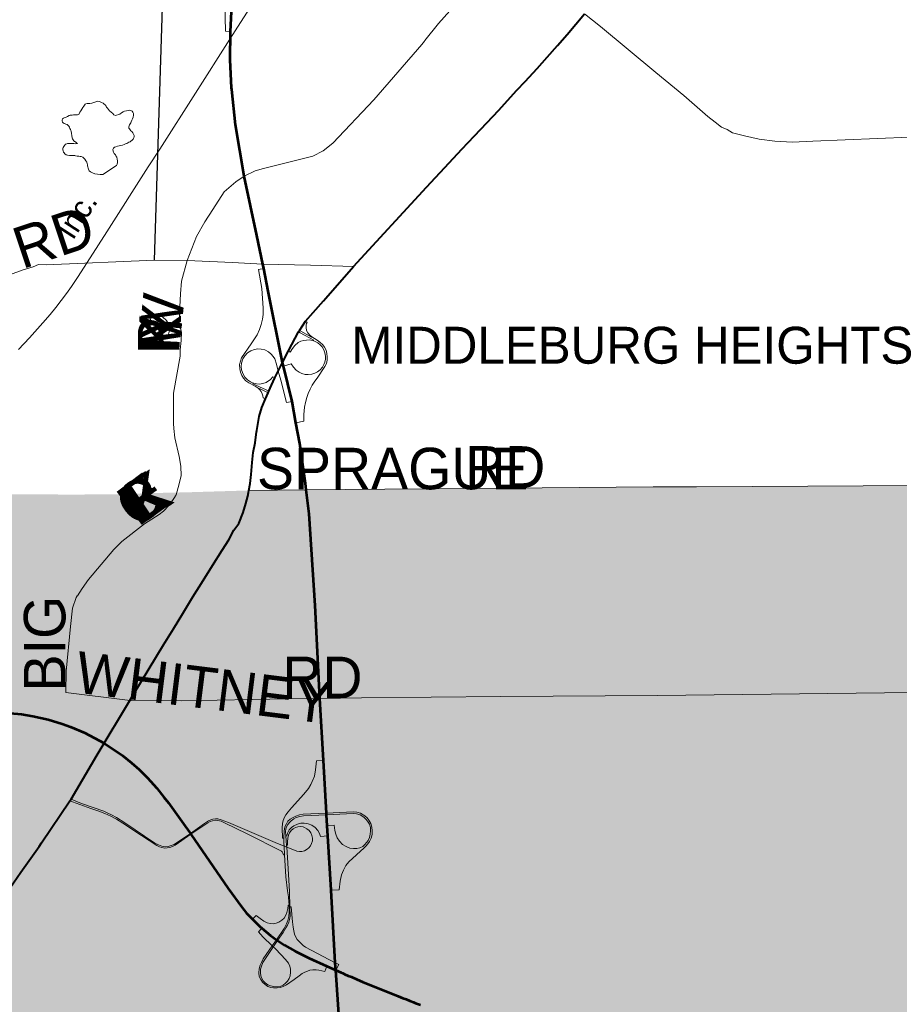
# Model space of a CAD drawing. Header units: feet. Extents: x 92 to 141.3, y -5 to 23.6.
# Tile 60 of 256: x 115.5 to 118, y -0.7 to 2.1. Entities that reach past the tile are written whole.
import ezdxf
from ezdxf.enums import TextEntityAlignment as Align

# ---------------------------------------------------------------- set-up
doc = ezdxf.new("R2010")
doc.units = ezdxf.units.FT
doc.header["$MEASUREMENT"] = 0
doc.linetypes.add('CUY - Design$0$DGN1', pattern=[2231.760665, 0, -2231.760665])
for name, color, linetype, lineweight in [('CUY - Design$0$GM_X_City_Street', 7, 'Continuous', 0), ('CUY - Design$0$GM_X_Corporation', 7, 'CUY - Design$0$DGN1', 13), ('CUY - Design$0$GM_X_Corporation_Text', 7, 'Continuous', 13), ('CUY - Design$0$GM_X_Interchange_Ramps', 1, 'Continuous', 13), ('CUY - Design$0$GM_X_Interstate_Route', 1, 'Continuous', 53), ('CUY - Design$0$GM_X_Minor_Lake', 5, 'Continuous', 0), ('CUY - Design$0$GM_X_Rail_Line', 7, 'Continuous', 13), ('CUY - Design$0$GM_X_Rail_Line_Text', 7, 'Continuous', 0), ('CUY - Design$0$GM_X_State_Route', 1, 'Continuous', 30), ('CUY - Design$0$GM_X_US_Route', 1, 'Continuous', 40)]:
    doc.layers.add(name, color=color, linetype=linetype, lineweight=lineweight)
doc.layers.add('CUY - Design$0$GM_X_US_Location', color=7, linetype='Continuous', lineweight=13, plot=False)
doc.layers.add('TX_X_20', color=7, linetype='Continuous')
doc.styles.add('CUY - Design$0$Styledgn030', font='dgn030.shx')

msp = doc.modelspace()

# ---------------------------------------------------------------- hatches: boundary and pattern name
at = {"layer": 'CUY - Design$0$GM_X_Corporation'}
msp.add_hatch(color=256, dxfattribs=at).paths.add_polyline_path([(118.1614, 0.7617), (118.1484, 0.1858), (118.1508, -0.3489), (118.1619, -1.2969), (118.1684, -1.9855), (118.1688, -2.0233), (118.1695, -2.0524), (118.1764, -3.718), (118.1941, -4.8195), (117.7071, -4.8211), (117.5993, -4.824), (117.4928, -4.8253), (117.4533, -4.8265), (116.9947, -4.8437), (116.9138, -4.8467), (116.7443, -4.853), (115.9242, -4.8833), (115.3752, -4.8987), (115.325, -4.9001), (115.1443, -4.904), (114.0745, -4.9232), (113.929, -4.926), (113.1598, -4.9446), (112.9474, -4.9487), (112.9503, -2.1475), (112.9673, 0.7212), (113.2075, 0.7217), (113.4765, 0.7234), (113.5724, 0.7239), (113.6214, 0.7242), (113.9821, 0.5043), (114.0427, 0.473), (114.114, 0.4411), (114.2284, 0.3925), (114.3337, 0.3479), (114.4594, 0.2916), (114.5672, 0.2458), (114.5678, 0.7225), (115.4684, 0.736), (115.653, 0.7355), (115.7629, 0.736), (115.8762, 0.7398), (115.9589, 0.7415), (116.138, 0.7469), (116.2982, 0.7484), (116.9559, 0.7539), (117.2652, 0.7567)])

# ---------------------------------------------------------------- linework, layer by layer
at = {"layer": 'CUY - Design$0$GM_X_City_Street', "flags": 128}
for points in [[(116.6292, 2.001), (116.6665, 2.0482), (116.7546, 2.1468), (116.8222, 2.2237), (116.8523, 2.2603)], [(117.0736, 2.0745), (117.1183, 2.0396), (117.2727, 1.9119), (117.273, 1.9116)], [(115.966, 1.3872), (115.966, 1.3872), (115.992, 1.4542), (116.016, 1.4954), (116.0379, 1.53), (116.0699, 1.5788), (116.1017, 1.6067), (116.1254, 1.623), (116.1558, 1.6376), (116.1787, 1.6437), (116.3167, 1.6781), (116.3454, 1.6934), (116.3722, 1.7145), (116.4869, 1.8355), (116.6201, 1.9895), (116.6275, 1.9989), (116.6292, 2.001)], [(117.273, 1.9116), (117.3511, 1.847), (117.4179, 1.789), (117.4377, 1.7735), (117.4555, 1.7592), (117.4712, 1.7524), (117.4865, 1.7438), (117.5195, 1.7351), (117.5607, 1.726), (117.604, 1.7202), (117.6538, 1.7173), (117.7101, 1.7199), (118.0712, 1.7353), (118.1551, 1.7402)], [(114.955, 1.4026), (114.9759, 1.3917), (115.0107, 1.3668), (115.0718, 1.3221), (115.0905, 1.3088), (115.1086, 1.3003), (115.1317, 1.2951), (115.1574, 1.291), (115.1792, 1.2853), (115.2216, 1.2755), (115.241, 1.2742), (115.258, 1.2768), (115.2795, 1.2844), (115.4146, 1.3276), (115.5093, 1.3615), (115.5368, 1.3704), (115.5515, 1.3768), (115.5734, 1.3753), (115.875, 1.389), (115.966, 1.3872), (116.0927, 1.3816)], [(115.933, 0.7311), (115.9355, 0.735), (115.9415, 0.7554), (115.9499, 0.7878), (115.9487, 0.8142), (115.944, 0.8416), (115.9324, 0.8939), (115.9289, 0.9198), (115.928, 0.9338), (115.9282, 0.9627), (115.9281, 1.018), (115.9466, 1.1213), (115.9464, 1.1387), (115.9495, 1.1643), (115.9506, 1.187), (115.9437, 1.2146), (115.946, 1.2588), (115.9476, 1.2952), (115.9509, 1.3299), (115.966, 1.3872)], [(116.0927, 1.3816), (116.1771, 1.3778), (116.3104, 1.3743)], [(116.3104, 1.3743), (116.4302, 1.3712)], [(116.1379, 0.7469), (116.2982, 0.7484), (116.9559, 0.7539), (117.2652, 0.7567), (117.3859, 0.7574)], [(117.3859, 0.7574), (118.1614, 0.7617)], [(115.6605, 0.4534), (115.6739, 0.4736), (115.691, 0.4984), (115.7623, 0.5824), (115.7843, 0.6043), (115.8473, 0.6537), (115.8882, 0.6801), (115.9007, 0.6894), (115.9151, 0.705), (115.9271, 0.7218), (115.9325, 0.7303), (115.933, 0.7311)], [(115.6278, 0.1842), (115.6295, 0.2432), (115.6415, 0.368), (115.6468, 0.4192), (115.6571, 0.4484), (115.6601, 0.4529), (115.6605, 0.4534)], [(115.6278, 0.1842), (115.8004, 0.1627)], [(115.8004, 0.1627), (115.8065, 0.1619), (115.9512, 0.161), (116.2461, 0.1659)], [(116.2461, 0.1659), (116.3359, 0.1674), (116.4526, 0.1687)], [(116.4526, 0.1687), (116.8411, 0.1732), (117.2776, 0.1757), (118.1484, 0.1858)]]:
    msp.add_lwpolyline(points, dxfattribs=at)
at = {"layer": 'CUY - Design$0$GM_X_Corporation', "flags": 128}
for points in [[(114.8655, 3.6341), (114.9021, 3.6337), (114.9152, 3.6385), (114.9362, 3.641), (116.3508, 3.6022), (117.0141, 3.585), (117.0126, 3.4513), (117.1482, 3.4507), (117.148, 3.5658), (117.5442, 3.563), (117.5444, 3.5746), (117.6231, 3.5716), (118.1587, 3.5586), (118.1571, 3.3663), (118.1533, 2.5871), (118.1541, 2.4404), (118.1544, 2.2714), (118.1551, 1.7402), (118.1614, 0.7617), (117.2652, 0.7567), (116.9559, 0.7539), (116.2982, 0.7484), (116.138, 0.7469), (115.9589, 0.7415), (115.8762, 0.7398), (115.7629, 0.736), (115.653, 0.7355), (115.4684, 0.736), (114.5678, 0.7225), (114.5076, 0.7233), (114.5058, 0.7922), (114.1865, 0.9024), (114.1665, 0.9743), (114.2336, 0.9749), (114.2335, 1.0104), (114.3389, 1.069), (114.5666, 1.0692), (114.5693, 1.1951), (114.6513, 1.2494), (114.6646, 1.2389), (114.6594, 1.2522), (114.7925, 1.3608), (114.7934, 1.407), (114.9247, 1.3595), (114.9532, 1.4099), (114.9535, 1.497), (115.113, 1.4961), (115.1154, 1.7409), (115.1772, 1.7431), (115.1777, 1.7914), (115.1456, 1.7905), (115.1472, 1.9812), (115.1805, 1.9838), (115.1805, 2.0098), (115.1052, 2.0103), (115.1043, 2.1217), (115.0227, 2.1237), (115.034, 2.357), (114.9913, 2.3583), (114.9913, 2.3591), (114.9989, 2.5607), (115.0032, 2.7119), (114.9508, 2.7129), (114.9518, 2.7286), (114.9188, 2.7283), (114.9178, 2.7366), (114.8391, 2.7391), (114.8432, 2.891), (114.5284, 2.8982), (114.5354, 3.3001), (114.8647, 3.6107), (114.8655, 3.6341)], [(118.1614, 0.7617), (118.1484, 0.1858), (118.1508, -0.3489), (118.1619, -1.2969), (118.1684, -1.9855), (118.1688, -2.0233), (118.1695, -2.0524), (118.1764, -3.718), (118.1941, -4.8195), (117.7071, -4.8211), (117.5993, -4.824), (117.4928, -4.8253), (117.4533, -4.8265), (116.9947, -4.8437), (116.9138, -4.8467), (116.7443, -4.853), (115.9242, -4.8833), (115.3752, -4.8987), (115.325, -4.9001), (115.1443, -4.904), (114.0745, -4.9232), (113.929, -4.926), (113.1598, -4.9446), (112.9474, -4.9487), (112.9503, -2.1475), (112.9673, 0.7212), (113.2075, 0.7217), (113.4765, 0.7234), (113.5724, 0.7239), (113.6214, 0.7242), (113.9821, 0.5043), (114.0427, 0.473), (114.114, 0.4411), (114.2284, 0.3925), (114.3337, 0.3479), (114.4594, 0.2916), (114.5672, 0.2458), (114.5678, 0.7225), (115.4684, 0.736), (115.653, 0.7355), (115.7629, 0.736), (115.8762, 0.7398), (115.9589, 0.7415), (116.138, 0.7469), (116.2982, 0.7484), (116.9559, 0.7539), (117.2652, 0.7567), (118.1614, 0.7617)]]:
    msp.add_lwpolyline(points, dxfattribs=at)
at = {"layer": 'CUY - Design$0$GM_X_Interchange_Ramps', "flags": 128}
for points in [[(116.0628, 2.3325), (116.0626, 2.321), (116.0653, 2.2583), (116.0701, 2.1407), (116.0729, 2.0266), (116.0875, 2.0261)], [(116.1797, 1.3654), (116.1654, 1.3623), (116.1748, 1.3095), (116.1783, 1.2547), (116.178, 1.2375), (116.1763, 1.2244), (116.1728, 1.2089), (116.1682, 1.1954), (116.1614, 1.1806), (116.145, 1.1551), (116.1181, 1.1166), (116.1146, 1.1076), (116.1126, 1.0979), (116.1128, 1.0858), (116.1147, 1.0767), (116.1187, 1.0671), (116.1237, 1.0594), (116.1298, 1.0528), (116.1381, 1.0466), (116.1557, 1.0376), (116.1641, 1.032), (116.1664, 1.0299), (116.1678, 1.0286), (116.1729, 1.0226), (116.1757, 1.0162), (116.1772, 1.0103), (116.1779, 1.0047), (116.1843, 1.002)], [(116.2696, 0.9357), (116.2911, 0.9398), (116.2914, 0.9581), (116.2935, 0.979), (116.2959, 0.9922), (116.2996, 1.006), (116.3037, 1.0174), (116.309, 1.0293), (116.3148, 1.04), (116.3219, 1.051), (116.3285, 1.0599), (116.3504, 1.0923), (116.3543, 1.1011), (116.3564, 1.1102), (116.357, 1.1191), (116.3559, 1.1289), (116.3534, 1.1374), (116.349, 1.1461), (116.3443, 1.1525), (116.3366, 1.16), (116.3284, 1.1653), (116.314, 1.1754), (116.3079, 1.1797), (116.3025, 1.1857), (116.2993, 1.1922), (116.2981, 1.2005), (116.298, 1.2079), (116.2991, 1.2117), (116.3006, 1.2149), (116.2961, 1.2183)], [(116.2766, 1.1885), (116.2814, 1.1859), (116.3195, 1.1656), (116.3189, 1.1637)], [(116.314, 1.1754), (116.3131, 1.1741), (116.2834, 1.1904), (116.2794, 1.1926)], [(116.2486, 1.1355), (116.2539, 1.1326), (116.2604, 1.1427), (116.2669, 1.1511), (116.2758, 1.1588), (116.2836, 1.1627), (116.2915, 1.1651), (116.2986, 1.1661), (116.3073, 1.1662), (116.3144, 1.1651), (116.3189, 1.1637), (116.3231, 1.1622), (116.3309, 1.1579), (116.3374, 1.1527), (116.3424, 1.1469), (116.3472, 1.1391), (116.3505, 1.13), (116.3519, 1.1212), (116.3517, 1.1129), (116.3501, 1.1046), (116.3474, 1.0974), (116.3433, 1.0904), (116.3372, 1.0833), (116.3296, 1.0773), (116.3219, 1.0733), (116.3137, 1.0708), (116.3034, 1.0697), (116.2952, 1.0701), (116.2858, 1.0725), (116.2781, 1.0764), (116.27, 1.0825), (116.2628, 1.09), (116.2564, 1.1001), (116.2349, 1.0932)], [(116.2109, 1.0606), (116.2047, 1.0635), (116.1986, 1.0564), (116.1868, 1.048), (116.1776, 1.0448), (116.1684, 1.0435), (116.1597, 1.0439), (116.152, 1.0455), (116.1503, 1.0462), (116.1426, 1.0494), (116.1345, 1.0549), (116.1275, 1.0622), (116.1222, 1.0706), (116.1181, 1.0827), (116.1171, 1.0922), (116.118, 1.1018), (116.1217, 1.1134), (116.1269, 1.1219), (116.1347, 1.1301), (116.1436, 1.1361), (116.1537, 1.1399), (116.1635, 1.1414), (116.173, 1.141), (116.183, 1.1385), (116.1931, 1.1334), (116.2008, 1.1271), (116.2063, 1.1206), (116.2104, 1.1135), (116.2152, 1.0988), (116.2204, 1.0796), (116.2271, 1.0543), (116.2432, 0.9916), (116.2587, 0.9947)], [(116.1937, 1.0236), (116.1867, 1.0269), (116.1494, 1.0441), (116.1503, 1.0462)], [(116.1664, 1.0299), (116.1678, 1.0314), (116.1848, 1.0227), (116.1918, 1.0191)], [(116.3461, -0.0056), (116.3271, -0.0068), (116.3241, -0.0315), (116.3212, -0.0492), (116.3152, -0.0639), (116.3114, -0.0724), (116.3046, -0.0832), (116.2915, -0.0997), (116.2576, -0.1372), (116.2478, -0.1485), (116.2412, -0.1572), (116.2376, -0.1638), (116.2342, -0.1723), (116.2322, -0.1807), (116.2312, -0.1936), (116.232, -0.2217), (116.236, -0.2216)], [(115.6397, -0.1182), (115.6469, -0.1206), (115.6976, -0.1392), (115.7203, -0.1471), (115.7366, -0.153), (115.7532, -0.1608), (115.7693, -0.169), (115.7873, -0.1803), (115.8388, -0.2145), (115.8815, -0.2421), (115.8893, -0.2461), (115.8958, -0.2481), (115.9039, -0.2494), (115.9104, -0.249), (115.918, -0.2477), (115.9252, -0.2451), (115.9325, -0.2412), (115.9769, -0.2111), (116.0239, -0.1791), (116.0303, -0.1757), (116.0369, -0.1732), (116.045, -0.1721), (116.0521, -0.1729), (116.0607, -0.1745), (116.0708, -0.179), (116.1336, -0.2102), (116.2289, -0.2581), (116.2311, -0.2602), (116.2329, -0.2636), (116.2345, -0.2688), (116.2378, -0.2686)], [(116.2435, -0.242), (116.2461, -0.2417), (116.2457, -0.2322), (116.2466, -0.222), (116.2487, -0.2138), (116.2519, -0.2069), (116.2565, -0.2007), (116.2616, -0.1961), (116.2682, -0.1924), (116.2752, -0.1904), (116.2835, -0.1899), (116.2896, -0.1906), (116.2933, -0.1922), (116.2998, -0.1958), (116.306, -0.2008), (116.3109, -0.2073), (116.3141, -0.2147), (116.3156, -0.222), (116.3155, -0.2291), (116.3132, -0.2371), (116.3098, -0.2434), (116.3057, -0.2485), (116.3007, -0.2528), (116.2936, -0.2568), (116.2861, -0.259), (116.2798, -0.2594), (116.2721, -0.2578), (116.2651, -0.2557), (116.2439, -0.2469), (116.2365, -0.2438), (116.2121, -0.2337), (116.0815, -0.1786), (116.061, -0.1705), (116.0514, -0.168), (116.0451, -0.1678), (116.0381, -0.169), (116.0319, -0.1712), (116.0257, -0.1741), (116.0203, -0.1772), (116.0145, -0.1813), (115.9752, -0.2086), (115.9577, -0.2207), (115.9426, -0.2316), (115.9305, -0.2392), (115.9219, -0.2427), (115.9134, -0.2455), (115.9049, -0.246), (115.8956, -0.2444), (115.886, -0.2409), (115.8762, -0.2356), (115.7922, -0.1792), (115.7695, -0.1639), (115.7553, -0.1569), (115.7455, -0.1519), (115.7337, -0.1471), (115.6714, -0.1249), (115.6496, -0.1165), (115.6426, -0.1135)], [(116.1744, -0.4728), (116.1649, -0.483), (116.1772, -0.497), (116.2034, -0.5219), (116.2137, -0.5316), (116.2406, -0.5598), (116.2486, -0.5699), (116.2526, -0.5786), (116.2544, -0.5866), (116.2547, -0.5956), (116.2536, -0.6053), (116.2507, -0.6131), (116.2461, -0.6204), (116.2408, -0.6264), (116.2343, -0.6316), (116.2253, -0.635), (116.2172, -0.6358), (116.2083, -0.6357), (116.1989, -0.6337), (116.191, -0.6302), (116.1835, -0.625), (116.1781, -0.619), (116.174, -0.6112), (116.1714, -0.6054), (116.1707, -0.597), (116.1712, -0.5867), (116.1735, -0.5782), (116.1777, -0.5684), (116.2184, -0.5073), (116.2335, -0.4847), (116.2417, -0.4719), (116.2458, -0.4642), (116.2495, -0.4561), (116.2519, -0.4483), (116.2538, -0.4394), (116.2529, -0.4137), (116.2515, -0.3705), (116.2461, -0.2754), (116.2439, -0.2469), (116.2435, -0.242), (116.2425, -0.2292), (116.2417, -0.2158), (116.2409, -0.2027), (116.2414, -0.1968), (116.2427, -0.192), (116.2472, -0.1837), (116.2521, -0.1772), (116.2564, -0.1732), (116.2633, -0.1685), (116.2704, -0.1648), (116.2806, -0.1613), (116.2907, -0.1597), (116.355, -0.1568), (116.4295, -0.1535), (116.4382, -0.154), (116.4485, -0.1567), (116.4591, -0.1633), (116.4648, -0.1686), (116.4694, -0.1745), (116.4746, -0.1832), (116.477, -0.1923), (116.4776, -0.2016), (116.4769, -0.2112), (116.4747, -0.2204), (116.4705, -0.2284), (116.4662, -0.2339), (116.4617, -0.2395), (116.4557, -0.245), (116.4479, -0.2489), (116.439, -0.251), (116.4297, -0.2512), (116.42, -0.2496), (116.4098, -0.2456), (116.3995, -0.2394), (116.3913, -0.2306), (116.3845, -0.2211), (116.3805, -0.2108), (116.3781, -0.201), (116.3762, -0.1858), (116.3568, -0.1874)], [(116.3673, -0.3667), (116.3897, -0.3655), (116.3926, -0.3422), (116.3968, -0.3242), (116.402, -0.3111), (116.4087, -0.2983), (116.4168, -0.2881), (116.4601, -0.2486), (116.4648, -0.2439), (116.4701, -0.2378), (116.4745, -0.2312), (116.4792, -0.2219), (116.482, -0.2115), (116.4824, -0.2015), (116.4813, -0.1909), (116.4784, -0.1809), (116.4727, -0.1718), (116.4678, -0.1655), (116.4613, -0.1599), (116.4496, -0.1521), (116.439, -0.1495), (116.4291, -0.1489), (116.3547, -0.1521), (116.2899, -0.1549), (116.2794, -0.1567), (116.269, -0.1602), (116.2614, -0.164), (116.2531, -0.1693), (116.2474, -0.1745), (116.2429, -0.1817), (116.2389, -0.1903), (116.2372, -0.196), (116.2364, -0.2028), (116.236, -0.2216), (116.2361, -0.2363), (116.2365, -0.2438), (116.2378, -0.2686), (116.241, -0.3294), (116.2462, -0.3687), (116.2484, -0.3851), (116.2495, -0.3997), (116.2503, -0.4084), (116.2507, -0.4136), (116.2509, -0.4279), (116.2494, -0.4399), (116.2473, -0.4509), (116.2435, -0.4608), (116.2365, -0.4733), (116.215, -0.5048), (116.2034, -0.5219), (116.1786, -0.5584), (116.1732, -0.5681), (116.1696, -0.5761), (116.1668, -0.5856), (116.1662, -0.5968), (116.1671, -0.6074), (116.1717, -0.6161), (116.1765, -0.623), (116.1834, -0.6298), (116.1909, -0.6349), (116.1998, -0.6378), (116.2074, -0.6393), (116.217, -0.6394), (116.226, -0.6381), (116.2343, -0.6355), (116.2436, -0.6302), (116.2646, -0.6162), (116.2786, -0.6054), (116.2869, -0.599), (116.2939, -0.5952), (116.3015, -0.5922), (116.3086, -0.5902), (116.3169, -0.5891), (116.3256, -0.5889), (116.3338, -0.5897), (116.3497, -0.5935), (116.3553, -0.5783)], [(116.2417, -0.2158), (116.2442, -0.2156), (116.246, -0.2076), (116.2507, -0.1991), (116.2573, -0.1924), (116.2634, -0.1874), (116.2739, -0.1825), (116.2831, -0.1801), (116.2927, -0.1803), (116.3036, -0.1822), (116.3139, -0.1858), (116.3228, -0.1918), (116.3309, -0.2002), (116.3353, -0.2086), (116.3381, -0.2171), (116.3584, -0.2157)], [(116.2503, -0.4084), (116.2478, -0.4086), (116.2471, -0.4181), (116.2446, -0.4287), (116.2416, -0.4367), (116.2363, -0.4445), (116.2299, -0.4508), (116.222, -0.456), (116.2144, -0.459), (116.2069, -0.4602), (116.1976, -0.46), (116.1896, -0.4579), (116.1804, -0.4534), (116.1695, -0.4461), (116.1584, -0.4375), (116.1484, -0.4481)], [(116.3804, -0.5895), (116.3891, -0.5743), (116.3792, -0.5691), (116.2965, -0.5258), (116.2901, -0.5213), (116.2846, -0.5167), (116.2791, -0.5112), (116.2731, -0.5045), (116.269, -0.4979), (116.2658, -0.4892), (116.2637, -0.4801), (116.2621, -0.4695), (116.26, -0.4549), (116.256, -0.4136), (116.2529, -0.4137)]]:
    msp.add_lwpolyline(points, dxfattribs=at)
at = {"layer": 'CUY - Design$0$GM_X_Interstate_Route', "flags": 128}
for points in [[(116.0907, 1.8643), (116.0902, 1.8689), (116.0863, 1.9463), (116.0875, 2.0261), (116.0898, 2.0807), (116.0911, 2.1107), (116.0997, 2.1945), (116.1219, 2.3314)], [(116.1923, 1.3026), (116.1797, 1.3654), (116.1771, 1.3778), (116.1604, 1.4575), (116.1254, 1.623), (116.1008, 1.7653), (116.0907, 1.8643)], [(116.2349, 1.0932), (116.2323, 1.1037), (116.1923, 1.3026)], [(116.2958, 0.7659), (116.2802, 0.8776), (116.2696, 0.9357), (116.2587, 0.9947), (116.2349, 1.0932)], [(116.3804, -0.5895), (116.3792, -0.5691), (116.3673, -0.3667), (116.3584, -0.2157), (116.3568, -0.1874), (116.355, -0.1568), (116.3547, -0.1521), (116.3461, -0.0056), (116.3359, 0.1674), (116.3236, 0.4259), (116.3063, 0.6819), (116.2982, 0.7484), (116.2958, 0.7659)], [(115.4729, 0.1265), (115.5046, 0.1231), (115.5363, 0.118), (115.5787, 0.1086), (115.6176, 0.0965), (115.641, 0.088), (115.6807, 0.0711), (115.7353, 0.043)], [(115.7353, 0.043), (115.7857, 0.0083), (115.8108, -0.0116), (115.8325, -0.0306), (115.8557, -0.0535), (115.8643, -0.0634), (115.8818, -0.0829), (115.9017, -0.1076), (115.9143, -0.1235), (115.9612, -0.1883), (115.9752, -0.2086), (115.9769, -0.2111), (116.0804, -0.3621), (116.1184, -0.4146), (116.1316, -0.4305), (116.1484, -0.4481), (116.1692, -0.4679)], [(116.1692, -0.4679), (116.1744, -0.4728), (116.1987, -0.4929), (116.215, -0.5048), (116.2184, -0.5073), (116.2209, -0.5091), (116.2374, -0.5197), (116.2675, -0.5372), (116.306, -0.5564), (116.3553, -0.5783), (116.3804, -0.5895), (116.3957, -0.5963), (116.4001, -0.5983)], [(116.7074, -2.0653), (116.7039, -2.0447), (116.6306, -1.775), (116.5986, -1.6569), (116.4984, -1.288), (116.4495, -1.1061), (116.4291, -1.0063), (116.4108, -0.908), (116.4016, -0.8373), (116.3903, -0.7259), (116.3804, -0.5895)], [(116.4001, -0.5983), (116.4053, -0.6007), (116.4155, -0.6051), (116.4244, -0.6083), (116.4403, -0.6154), (116.4553, -0.622), (116.5544, -0.6618), (116.5671, -0.6673), (116.5765, -0.6706), (116.5867, -0.6751), (116.597, -0.6787), (116.6025, -0.6816), (116.6168, -0.6868)]]:
    msp.add_lwpolyline(points, dxfattribs=at)
at = {"layer": 'CUY - Design$0$GM_X_Minor_Lake', "flags": 128}
for points in [[(115.7006, 1.8262), (115.7006, 1.8258), (115.6948, 1.8254), (115.6874, 1.8249), (115.6841, 1.824), (115.6821, 1.8235), (115.678, 1.8181), (115.6752, 1.8136), (115.6724, 1.809), (115.6695, 1.8044), (115.6671, 1.8011), (115.6663, 1.799), (115.6655, 1.7965), (115.6647, 1.7944), (115.661, 1.7936), (115.6548, 1.7935), (115.6491, 1.7934), (115.6454, 1.793), (115.6425, 1.7929), (115.6404, 1.7925), (115.6376, 1.7912), (115.6326, 1.7887), (115.629, 1.7874), (115.6261, 1.7861), (115.6232, 1.7849), (115.6212, 1.784), (115.6191, 1.7819), (115.6179, 1.779), (115.618, 1.7765), (115.6192, 1.7732), (115.6209, 1.7708), (115.6234, 1.7692), (115.6263, 1.768), (115.6284, 1.7676), (115.6317, 1.7664), (115.6363, 1.7615), (115.638, 1.759), (115.6393, 1.7557), (115.6414, 1.7529), (115.6422, 1.7504), (115.6427, 1.7467), (115.6436, 1.7426), (115.644, 1.7397), (115.6444, 1.7376), (115.6449, 1.7348), (115.6454, 1.7306), (115.6458, 1.7286), (115.6466, 1.7265), (115.6483, 1.7237), (115.65, 1.7212), (115.6521, 1.7196), (115.655, 1.718), (115.6583, 1.7155), (115.6604, 1.7139), (115.6555, 1.713), (115.6505, 1.7138), (115.646, 1.7137), (115.6423, 1.7137), (115.639, 1.7136), (115.6361, 1.7132), (115.6332, 1.7132), (115.6308, 1.7127), (115.6275, 1.7114), (115.6242, 1.7081), (115.6222, 1.7056), (115.6206, 1.7027), (115.6198, 1.6994), (115.6198, 1.6961), (115.6207, 1.6928), (115.622, 1.6899), (115.6237, 1.6875), (115.6258, 1.6846), (115.6295, 1.6822), (115.6332, 1.681), (115.6382, 1.6806), (115.6497, 1.6803), (115.653, 1.68), (115.6555, 1.6792), (115.6596, 1.6784), (115.6646, 1.678), (115.6683, 1.6777), (115.6708, 1.6773), (115.6753, 1.6757), (115.6778, 1.6733), (115.6808, 1.6696), (115.6837, 1.6655), (115.6862, 1.6618), (115.6879, 1.6577), (115.6884, 1.654), (115.6888, 1.6511), (115.6893, 1.6486), (115.6902, 1.6453), (115.691, 1.6425), (115.6931, 1.6379), (115.6969, 1.6343), (115.7023, 1.6315), (115.7093, 1.6295), (115.7168, 1.6283), (115.7242, 1.6276), (115.7312, 1.6277), (115.7696, 1.6521)], [(115.7696, 1.6521), (115.7712, 1.6562), (115.772, 1.6608), (115.7723, 1.6657), (115.7714, 1.6699), (115.7701, 1.676), (115.7676, 1.6793), (115.7663, 1.6818), (115.7651, 1.6838), (115.763, 1.6859), (115.7613, 1.6895), (115.76, 1.6924), (115.7587, 1.6965), (115.7607, 1.7003), (115.764, 1.7032), (115.7677, 1.7045), (115.7718, 1.7058), (115.7767, 1.7071), (115.7817, 1.708), (115.7858, 1.7092), (115.7903, 1.711), (115.7948, 1.7123), (115.7985, 1.7139), (115.8013, 1.7152), (115.8042, 1.7173), (115.8075, 1.7186), (115.8099, 1.7207), (115.8124, 1.7224), (115.8156, 1.7253), (115.8168, 1.7274), (115.8181, 1.7299), (115.8188, 1.7324), (115.8184, 1.7357), (115.8171, 1.7398), (115.815, 1.7435), (115.8121, 1.7467), (115.8096, 1.7492), (115.8075, 1.7516), (115.8054, 1.7545), (115.8037, 1.7565), (115.8041, 1.7602), (115.806, 1.766), (115.8089, 1.771), (115.8105, 1.7744), (115.8121, 1.7785), (115.8141, 1.7822), (115.8157, 1.7872), (115.8164, 1.7926), (115.8163, 1.7971), (115.8151, 1.8008), (115.8134, 1.8033), (115.8113, 1.8049), (115.8088, 1.8057), (115.8059, 1.8061), (115.8022, 1.8052), (115.7973, 1.8043), (115.7919, 1.8034), (115.7879, 1.8017), (115.7829, 1.7988), (115.7784, 1.7958), (115.767, 1.7912), (115.762, 1.7932), (115.7587, 1.7968), (115.7541, 1.8009), (115.7503, 1.8042), (115.7474, 1.8083), (115.744, 1.8119), (115.7419, 1.8148), (115.7402, 1.8181), (115.7381, 1.8213), (115.7352, 1.8234), (115.7323, 1.8258), (115.7277, 1.8282), (115.7224, 1.8302), (115.7174, 1.8318), (115.7006, 1.8262)], [(115.8642, 1.2251), (115.8646, 1.2269), (115.867, 1.2298), (115.8703, 1.2331), (115.8732, 1.2348), (115.8756, 1.2349), (115.8802, 1.2357), (115.883, 1.2358), (115.8868, 1.2342), (115.8901, 1.2338), (115.893, 1.2326), (115.8979, 1.2307)], [(115.875, 1.1883), (115.8725, 1.1907), (115.87, 1.1939), (115.8679, 1.1972), (115.8658, 1.2009), (115.8637, 1.2029), (115.8628, 1.2066), (115.8624, 1.2091), (115.8623, 1.2112), (115.8642, 1.2251)], [(115.8979, 1.2307), (115.9088, 1.2204), (115.913, 1.2134), (115.9147, 1.2102), (115.9164, 1.2056), (115.9173, 1.2011), (115.9177, 1.1978), (115.9178, 1.1953), (115.9174, 1.192), (115.9166, 1.1896), (115.915, 1.1854), (115.9134, 1.1813), (115.9122, 1.1792), (115.9102, 1.1759), (115.9077, 1.1742), (115.9057, 1.1737), (115.9032, 1.1733), (115.8999, 1.1737), (115.8962, 1.1744), (115.8921, 1.176), (115.8879, 1.1781), (115.875, 1.1883)]]:
    msp.add_lwpolyline(points, dxfattribs=at)
at = {"layer": 'CUY - Design$0$GM_X_Rail_Line', "flags": 128}
for points in [[(115.6005, 1.2565), (115.63, 1.2953), (115.6442, 1.3154), (115.6608, 1.3398), (115.6958, 1.3953), (115.7422, 1.4679), (115.8575, 1.6482), (115.8897, 1.6981), (115.9893, 1.854), (116.0856, 2.0039), (116.1154, 2.0509), (116.1675, 2.1325)], [(115.4961, 1.1395), (115.5267, 1.1726), (115.5644, 1.2137), (115.5846, 1.2373), (115.6005, 1.2565)]]:
    msp.add_lwpolyline(points, dxfattribs=at)
at = {"layer": 'CUY - Design$0$GM_X_State_Route', "flags": 128}
msp.add_lwpolyline([(115.875, 1.389), (115.903, 2.271)], dxfattribs=at)
at = {"layer": 'CUY - Design$0$GM_X_US_Route', "flags": 128}
for points in [[(116.6336, 1.5915), (116.6968, 1.6599), (116.7324, 1.698), (116.7677, 1.7353), (116.8013, 1.7709), (116.835, 1.8061), (116.8592, 1.8339), (116.8854, 1.8625), (116.9084, 1.8865), (116.942, 1.9225), (116.9695, 1.9544), (116.9986, 1.9871), (117.0252, 2.0173), (117.0502, 2.0463), (117.0736, 2.0745)], [(116.3527, 1.2825), (116.4302, 1.3712), (116.6336, 1.5915)], [(116.3173, 1.2423), (116.3465, 1.2754), (116.3527, 1.2825)], [(116.2249, 1.0888), (116.2323, 1.1037), (116.2486, 1.1355), (116.2766, 1.1885), (116.2794, 1.1926), (116.2961, 1.2183), (116.3173, 1.2423)], [(116.16, 0.9098), (116.1603, 0.9118), (116.1607, 0.9139), (116.1674, 0.9532), (116.1749, 0.9781), (116.1843, 1.002), (116.1918, 1.0191), (116.1937, 1.0236), (116.2011, 1.0407), (116.2109, 1.0606), (116.2204, 1.0796), (116.2249, 1.0888)], [(116.137, 0.7413), (116.1379, 0.7469), (116.1416, 0.7661), (116.1448, 0.7913), (116.1475, 0.8247), (116.1507, 0.8528), (116.1555, 0.8792), (116.16, 0.9098)], [(115.8175, 0.1801), (115.9005, 0.317), (115.9283, 0.3617), (115.9545, 0.4043), (115.9823, 0.4506), (116.0105, 0.4957), (116.0367, 0.5379), (116.0637, 0.5805), (116.0821, 0.6095), (116.096, 0.6363), (116.1107, 0.6551), (116.1223, 0.6854), (116.1298, 0.7101), (116.1352, 0.7314), (116.137, 0.7413)], [(115.7895, 0.1335), (115.8065, 0.1619), (115.8175, 0.1801)], [(115.7158, 0.0101), (115.7353, 0.043), (115.7895, 0.1335)], [(115.6397, -0.1182), (115.6426, -0.1135), (115.7158, 0.0101)], [(115.5538, -0.2448), (115.5607, -0.235), (115.6397, -0.1182)], [(115.385, -0.458), (115.4137, -0.4349), (115.4512, -0.3908), (115.5023, -0.3169), (115.5538, -0.2448)]]:
    msp.add_lwpolyline(points, dxfattribs=at)

# ---------------------------------------------------------------- texts
at = {"layer": 'CUY - Design$0$GM_X_Corporation_Text', "style": 'CUY - Design$0$Styledgn030'}
msp.add_text('MIDDLEBURG HEIGHTS', height=0.102853, rotation=0, dxfattribs=at).set_placement((116.4239, 1.1001))
at = {"layer": 'CUY - Design$0$GM_X_Rail_Line_Text', "style": 'CUY - Design$0$Styledgn030'}
msp.add_text('Inc.', height=0.06151, rotation=57.2444, dxfattribs=at).set_placement((115.6477, 1.4418))
at = {"layer": 'CUY - Design$0$GM_X_US_Location', "style": 'CUY - Design$0$Styledgn030'}
for s in ['0', '/']:
    msp.add_text(s, height=0.000206, dxfattribs=at).set_placement((116.7828, 1.7515), align=Align.MIDDLE_CENTER)
msp.add_text('42', height=0.000206, rotation=0, dxfattribs=at).set_placement((116.7403, 1.7088))
at = {"layer": 'TX_X_20', "style": 'CUY - Design$0$Styledgn030'}
for s, rotation, p in [('RD', 18.4349, (115.506, 1.3628)), ('W', 84.2057, (115.945, 1.1425)), ('K', 87.2009, (115.9446, 1.1336)), ('Y', 84.0894, (115.9462, 1.1542)), ('P', 89.8361, (115.9446, 1.1265)), ('SPRAGUE', 0, (116.161, 0.7501)), ('RD', 0, (116.7412, 0.7546)), ('K', 34.0053, (115.8476, 0.6568)), ('R', 37.1941, (115.8296, 0.6433)), ('C', 37.1954, (115.8231, 0.6384)), ('E', 37.2015, (115.8361, 0.6482)), ('E', 35.8807, (115.8418, 0.6526)), ('BIG', 90, (115.6269, 0.187)), ('WHITNEY', 352.8758, (115.6508, 0.1844)), ('RD', 0, (116.2316, 0.1681))]:
    msp.add_text(s, height=0.1157, rotation=rotation, dxfattribs=at).set_placement(p)

doc.saveas('drawing.dxf')
